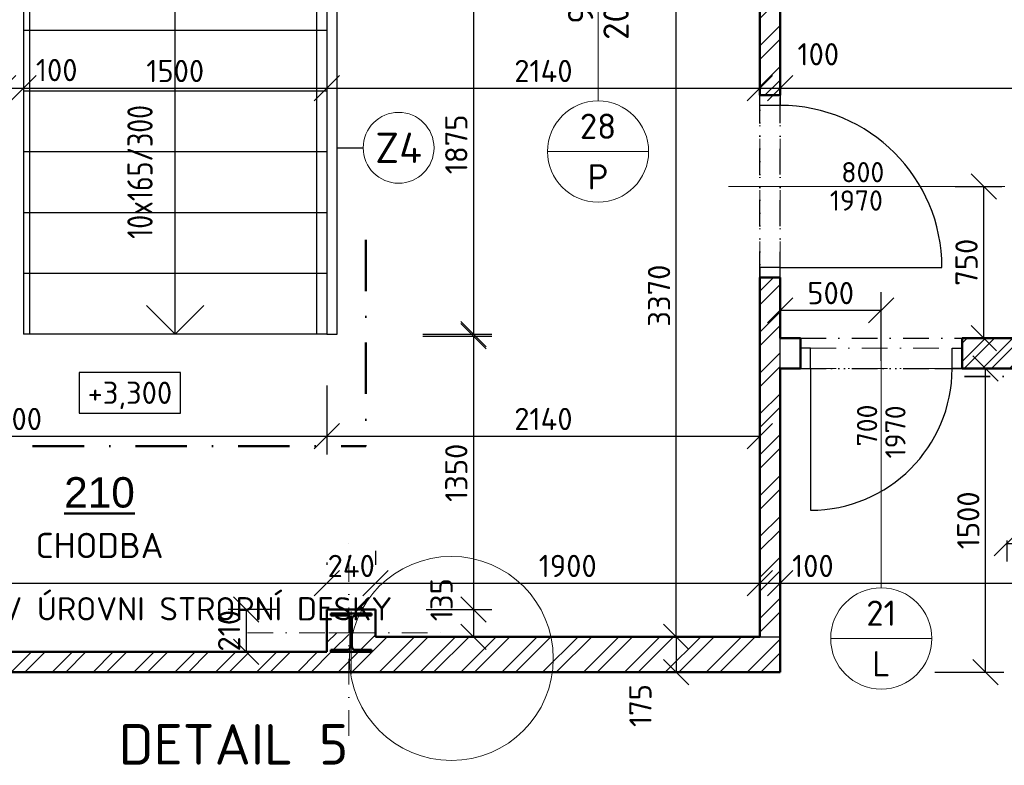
# Model space of a CAD drawing. Header units: millimetres. Extents: x -118752 to 407724, y -73278 to 155058.
# Tile 74 of 256: x 95806 to 100673, y 12663 to 16347. Entities that reach past the tile are written whole.
import ezdxf
from ezdxf.enums import TextEntityAlignment as Align

# ---------------------------------------------------------------- set-up
doc = ezdxf.new("R2010")
doc.units = ezdxf.units.MM
doc.header["$LTSCALE"] = 10
doc.linetypes.add('DASHDOT', pattern=[25.4, 12.7, -6.35, 0, -6.35])
doc.linetypes.add('DOT', pattern=[6.35, 0, -6.35])
for name, color, linetype, lineweight in [('CKBUBLINY', 1, 'Continuous', 18), ('CKBUBLINY_POPIS', 3, 'Continuous', 25), ('CKDVERE_', 7, 'Continuous', 25), ('CKDVERE_NADROVINOU', 1, 'DASHDOT', 18), ('CKDVERE_OSY', 1, 'Continuous', 18), ('CKDVERE_POPIS', 3, 'Continuous', 25), ('CKDVERE_ZARUBNE_RAM', 5, 'Continuous', 25), ('CKKOTY', 3, 'Continuous', 25), ('CKKOTY_VYS', 3, 'Continuous', 25), ('CKPOPISM', 6, 'Continuous', 50), ('CKPOPISM_POPIS', 3, 'Continuous', 25), ('CKRASTR', 7, 'DASHDOT', 15), ('CKREZY_OZNACENI', 4, 'DASHDOT', 50), ('CKSCHODY_PODROVINOU', 7, 'Continuous', 25), ('CKSCHODY_POPIS', 3, 'Continuous', 25), ('CKSCHODY_VYSTUP', 7, 'Continuous', 25), ('CKSTENY_NADROVINOU', 7, 'DASHDOT', 25), ('CKSTENY_PODROVINOU', 7, 'Continuous', 25), ('CKSTENY_REZ', 6, 'Continuous', 50), ('CKTEXTY_MALE', 3, 'Continuous', 18), ('CKTEXTY_STREDNI', 6, 'Continuous', 25), ('CSPROFILY_OSY', 1, 'DASHDOT', 18), ('CSPROFILY_REZY', 4, 'Continuous', 50), ('obklady', 4, 'DASHDOT', 35), ('srafy', 7, 'Continuous', 18)]:
    doc.layers.add(name, color=color, linetype=linetype, lineweight=lineweight)
doc.layers.add('CKDVERE_DORAZ', color=7, linetype='DOT', lineweight=25, plot=False)
doc.styles.add('Arial', font='arial.ttf', dxfattribs={"width": 0.8})
doc.styles.get("Standard").update_dxf_attribs({"font": 'isocpeur.ttf'})
doc.dimstyles.new('CADKON', dxfattribs={"dimscale": 50, "dimtxt": 2.2, "dimasz": 2.5, "dimexe": 1.8, "dimexo": 5, "dimgap": 0.6, "dimtad": 1, "dimrnd": 1, "dimtxsty": 'Standard', "dimblk1": 'OBLIQUE', "dimblk2": 'OBLIQUE', "dimsah": 1, "dimcen": 2.5, "dimadec": 1, "dimazin": 2, "dimtfac": 1, "dimtdec": 4, "dimtix": 1, "dimtmove": 2, "dimatfit": 3, "dimldrblk": 'OPEN30', "dimfxl": 5, "dimfxlon": 1, "dimtolj": 1, "dimarcsym": 0})

# ---------------------------------------------------------------- blocks, each defined once
blk = doc.blocks.new('_OBLIQUE')
at = {"color": 0, "linetype": 'ByBlock'}
blk.add_line((-0.5, -0.5), (0.5, 0.5), dxfattribs=at)
blk = doc.blocks.new('*D7975')
at = {"layer": 'CKKOTY', "color": 0, "lineweight": -2}
for p, q in [((97324.4, 16193.2), (97324.4, 16098.1)), ((99464.4, 16023.2), (99464.4, 16098.1)), ((97324.4, 16008.1), (99464.4, 16008.1))]:
    blk.add_line(p, q, dxfattribs=at)
at = {"layer": 'Defpoints', "color": 0}
for p in [(99464.4, 16008.1), (97324.4, 15693.2), (99464.4, 15523.2)]:
    blk.add_point(p, dxfattribs=at)
at = {"layer": 'CKKOTY', "color": 0, "lineweight": -2, "xscale": 125, "yscale": 125, "zscale": 125, "rotation": 180}
blk.add_blockref('_OBLIQUE', (97324.4, 16008.1), dxfattribs=at)
at = {"layer": 'CKKOTY', "color": 0, "lineweight": -2, "xscale": 125, "yscale": 125, "zscale": 125}
blk.add_blockref('_OBLIQUE', (99464.4, 16008.1), dxfattribs=at)
at = {"layer": 'CKKOTY', "color": 0, "insert": (98394.4, 16093.1), "char_height": 110, "attachment_point": 5}
blk.add_mtext('\\A1;2140', dxfattribs=at)
blk = doc.blocks.new('_Open30')
at = {"color": 0, "lineweight": -2}
for p, q in [((-1, 0.268), (0, 0)), ((0, 0), (-1, -0.268)), ((0, 0), (-1, 0))]:
    blk.add_line(p, q, dxfattribs=at)
blk = doc.blocks.new('*D7976')
at = {"layer": 'CKKOTY', "color": 0, "lineweight": -2}
for p, q in [((99464.4, 16023.2), (99464.4, 16098.1)), ((99564.4, 16023.2), (99564.4, 16098.1)), ((99464.4, 16008.1), (99564.4, 16008.1))]:
    blk.add_line(p, q, dxfattribs=at)
at = {"layer": 'Defpoints', "color": 0}
for p in [(99564.4, 16008.1), (99464.4, 15523.2), (99564.4, 15523.2)]:
    blk.add_point(p, dxfattribs=at)
at = {"layer": 'CKKOTY', "color": 0, "lineweight": -2, "xscale": 125, "yscale": 125, "zscale": 125, "rotation": 180}
blk.add_blockref('_OBLIQUE', (99464.4, 16008.1), dxfattribs=at)
at = {"layer": 'CKKOTY', "color": 0, "lineweight": -2, "xscale": 125, "yscale": 125, "zscale": 125}
blk.add_blockref('_OBLIQUE', (99564.4, 16008.1), dxfattribs=at)
at = {"layer": 'CKKOTY', "color": 0, "insert": (99753.1, 16175.9), "char_height": 110, "attachment_point": 5}
blk.add_mtext('\\A1;100', dxfattribs=at)
blk = doc.blocks.new('*D7977')
at = {"layer": 'CKKOTY', "color": 0, "lineweight": -2}
for p, q in [((99564.4, 16023.2), (99564.4, 16098.1)), ((103334.4, 15758.1), (103334.4, 16098.1)), ((99564.4, 16008.1), (103334.4, 16008.1))]:
    blk.add_line(p, q, dxfattribs=at)
at = {"layer": 'Defpoints', "color": 0}
for p in [(103334.4, 16008.1), (99564.4, 15523.2), (103334.4, 14818.2)]:
    blk.add_point(p, dxfattribs=at)
at = {"layer": 'CKKOTY', "color": 0, "lineweight": -2, "xscale": 125, "yscale": 125, "zscale": 125, "rotation": 180}
blk.add_blockref('_OBLIQUE', (99564.4, 16008.1), dxfattribs=at)
at = {"layer": 'CKKOTY', "color": 0, "lineweight": -2, "xscale": 125, "yscale": 125, "zscale": 125}
blk.add_blockref('_OBLIQUE', (103334.4, 16008.1), dxfattribs=at)
at = {"layer": 'CKKOTY', "color": 0, "insert": (101449.4, 16093.1), "char_height": 110, "attachment_point": 5}
blk.add_mtext('\\A1;3770', dxfattribs=at)
blk = doc.blocks.new('*D8319')
at = {"layer": 'CKKOTY', "color": 0, "lineweight": -2}
for p, q in [((98964.4, 16668.2), (98961, 16668.2)), ((99051, 13298.2), (99051, 16668.2)), ((98964.4, 13298.2), (98961, 13298.2))]:
    blk.add_line(p, q, dxfattribs=at)
at = {"layer": 'Defpoints', "color": 0}
for p in [(99051, 16668.2), (99464.4, 16668.2), (99464.4, 13298.2)]:
    blk.add_point(p, dxfattribs=at)
at = {"layer": 'CKKOTY', "color": 0, "lineweight": -2, "xscale": 125, "yscale": 125, "zscale": 125}
for p, rotation in [((99051, 16668.2), 90), ((99051, 13298.2), 270)]:
    blk.add_blockref('_OBLIQUE', p, dxfattribs=dict(at, rotation=rotation))
at = {"layer": 'CKKOTY', "color": 0, "insert": (98966, 14983.2), "char_height": 110, "attachment_point": 5, "rotation": 90}
blk.add_mtext('\\A1;3370', dxfattribs=at)
blk = doc.blocks.new('_Open90')
at = {"color": 0, "lineweight": -2}
for p, q in [((-0.5, 0.5), (0, 0)), ((0, 0), (-1, 0)), ((0, 0), (-0.5, -0.5))]:
    blk.add_line(p, q, dxfattribs=at)
blk = doc.blocks.new('*D8320')
at = {"layer": 'CKKOTY', "color": 0, "lineweight": -2}
for p, q in [((99464.4, 13798.2), (99464.4, 13653)), ((99564.4, 13623.2), (99564.4, 13653)), ((99464.4, 13563), (99564.4, 13563))]:
    blk.add_line(p, q, dxfattribs=at)
at = {"layer": 'Defpoints', "color": 0}
for p in [(99564.4, 13563), (99464.4, 13298.2), (99564.4, 13123.2)]:
    blk.add_point(p, dxfattribs=at)
at = {"layer": 'CKKOTY', "color": 0, "lineweight": -2, "xscale": 125, "yscale": 125, "zscale": 125, "rotation": 180}
blk.add_blockref('_OBLIQUE', (99464.4, 13563), dxfattribs=at)
at = {"layer": 'CKKOTY', "color": 0, "lineweight": -2, "xscale": 125, "yscale": 125, "zscale": 125}
blk.add_blockref('_OBLIQUE', (99564.4, 13563), dxfattribs=at)
at = {"layer": 'CKKOTY', "color": 0, "insert": (99726.3, 13648), "char_height": 110, "attachment_point": 5}
blk.add_mtext('\\A1;100', dxfattribs=at)
blk = doc.blocks.new('*D8321')
at = {"layer": 'CKKOTY', "color": 0, "lineweight": -2}
for p, q in [((98964.4, 13298.2), (98961, 13298.2)), ((99051, 13298.2), (99051, 13123.2)), ((99064.4, 13123.2), (98961, 13123.2))]:
    blk.add_line(p, q, dxfattribs=at)
at = {"layer": 'Defpoints', "color": 0}
for p in [(99464.4, 13298.2), (99051, 13123.2), (99564.4, 13123.2)]:
    blk.add_point(p, dxfattribs=at)
at = {"layer": 'CKKOTY', "color": 0, "lineweight": -2, "xscale": 125, "yscale": 125, "zscale": 125}
for p, rotation in [((99051, 13298.2), 90), ((99051, 13123.2), 270)]:
    blk.add_blockref('_OBLIQUE', p, dxfattribs=dict(at, rotation=rotation))
at = {"layer": 'CKKOTY', "color": 0, "insert": (98873.8, 12958.3), "char_height": 110, "attachment_point": 5, "rotation": 90}
blk.add_mtext('\\A1;175', dxfattribs=at)
blk = doc.blocks.new('*D8771')
at = {"layer": 'CKKOTY', "color": 0, "lineweight": -2}
for p, q in [((91564.4, 13683.2), (91564.4, 13653)), ((97324.4, 13665.7), (97324.4, 13653)), ((91564.4, 13563), (97324.4, 13563))]:
    blk.add_line(p, q, dxfattribs=at)
at = {"layer": 'Defpoints', "color": 0}
for p in [(97324.4, 13563), (91564.4, 13433.2), (97324.4, 13415.7)]:
    blk.add_point(p, dxfattribs=at)
at = {"layer": 'CKKOTY', "color": 0, "lineweight": -2, "xscale": 125, "yscale": 125, "zscale": 125, "rotation": 180}
blk.add_blockref('_OBLIQUE', (91564.4, 13563), dxfattribs=at)
at = {"layer": 'CKKOTY', "color": 0, "lineweight": -2, "xscale": 125, "yscale": 125, "zscale": 125}
blk.add_blockref('_OBLIQUE', (97324.4, 13563), dxfattribs=at)
at = {"layer": 'CKKOTY', "color": 0, "insert": (94444.4, 13648), "char_height": 110, "attachment_point": 5}
blk.add_mtext('\\A1;5760', dxfattribs=at)
blk = doc.blocks.new('*D8772')
at = {"layer": 'CKKOTY', "color": 0, "lineweight": -2}
for p, q in [((97564.4, 13723.1), (97564.4, 13653)), ((97324.4, 13665.7), (97324.4, 13653)), ((97324.4, 13563), (97564.4, 13563))]:
    blk.add_line(p, q, dxfattribs=at)
at = {"layer": 'Defpoints', "color": 0}
for p in [(97564.4, 13563), (97564.4, 13473.1), (97324.4, 13415.7)]:
    blk.add_point(p, dxfattribs=at)
at = {"layer": 'CKKOTY', "color": 0, "lineweight": -2, "xscale": 125, "yscale": 125, "zscale": 125}
blk.add_blockref('_OBLIQUE', (97324.4, 13563), dxfattribs=at)
at = {"layer": 'CKKOTY', "color": 0, "lineweight": -2, "xscale": 125, "yscale": 125, "zscale": 125, "rotation": 180}
blk.add_blockref('_OBLIQUE', (97564.4, 13563), dxfattribs=at)
at = {"layer": 'CKKOTY', "color": 0, "insert": (97444.4, 13648), "char_height": 110, "attachment_point": 5}
blk.add_mtext('\\A1;240', dxfattribs=at)
blk = doc.blocks.new('*D8773')
at = {"layer": 'CKKOTY', "color": 0, "lineweight": -2}
for p, q in [((97564.4, 13723.1), (97564.4, 13653)), ((99464.4, 13548.2), (99464.4, 13653)), ((97564.4, 13563), (99464.4, 13563))]:
    blk.add_line(p, q, dxfattribs=at)
at = {"layer": 'Defpoints', "color": 0}
for p in [(99464.4, 13563), (97564.4, 13473.1), (99464.4, 13298.2)]:
    blk.add_point(p, dxfattribs=at)
at = {"layer": 'CKKOTY', "color": 0, "lineweight": -2, "xscale": 125, "yscale": 125, "zscale": 125, "rotation": 180}
blk.add_blockref('_OBLIQUE', (97564.4, 13563), dxfattribs=at)
at = {"layer": 'CKKOTY', "color": 0, "lineweight": -2, "xscale": 125, "yscale": 125, "zscale": 125}
blk.add_blockref('_OBLIQUE', (99464.4, 13563), dxfattribs=at)
at = {"layer": 'CKKOTY', "color": 0, "insert": (98514.4, 13648), "char_height": 110, "attachment_point": 5}
blk.add_mtext('\\A1;1900', dxfattribs=at)
blk = doc.blocks.new('*D8776')
at = {"layer": 'CKKOTY', "color": 0, "lineweight": -2}
for p, q in [((94224.4, 14539), (94224.4, 14199)), ((97324.4, 14539), (97324.4, 14199)), ((94224.4, 14289), (97324.4, 14289))]:
    blk.add_line(p, q, dxfattribs=at)
at = {"layer": 'Defpoints', "color": 0}
for p in [(94224.4, 14793.2), (97324.4, 14793.2), (97324.4, 14289)]:
    blk.add_point(p, dxfattribs=at)
at = {"layer": 'CKKOTY', "color": 0, "lineweight": -2, "xscale": 125, "yscale": 125, "zscale": 125, "rotation": 180}
blk.add_blockref('_OBLIQUE', (94224.4, 14289), dxfattribs=at)
at = {"layer": 'CKKOTY', "color": 0, "lineweight": -2, "xscale": 125, "yscale": 125, "zscale": 125}
blk.add_blockref('_OBLIQUE', (97324.4, 14289), dxfattribs=at)
at = {"layer": 'CKKOTY', "color": 0, "insert": (95774.4, 14374), "char_height": 110, "attachment_point": 5}
blk.add_mtext('\\A1;3100', dxfattribs=at)
blk = doc.blocks.new('*D8777')
at = {"layer": 'CKKOTY', "color": 0, "lineweight": -2}
for p, q in [((97324.4, 14539), (97324.4, 14199)), ((99464.4, 14539), (99464.4, 14199)), ((97324.4, 14289), (99464.4, 14289))]:
    blk.add_line(p, q, dxfattribs=at)
at = {"layer": 'Defpoints', "color": 0}
for p in [(99464.4, 15073.2), (97324.4, 14793.2), (99464.4, 14289)]:
    blk.add_point(p, dxfattribs=at)
at = {"layer": 'CKKOTY', "color": 0, "lineweight": -2, "xscale": 125, "yscale": 125, "zscale": 125, "rotation": 180}
blk.add_blockref('_OBLIQUE', (97324.4, 14289), dxfattribs=at)
at = {"layer": 'CKKOTY', "color": 0, "lineweight": -2, "xscale": 125, "yscale": 125, "zscale": 125}
blk.add_blockref('_OBLIQUE', (99464.4, 14289), dxfattribs=at)
at = {"layer": 'CKKOTY', "color": 0, "insert": (98394.4, 14374), "char_height": 110, "attachment_point": 5}
blk.add_mtext('\\A1;2140', dxfattribs=at)
blk = doc.blocks.new('*D8779')
at = {"layer": 'CKKOTY', "color": 0, "lineweight": -2}
for p, q in [((95724.4, 16043.2), (95724.4, 15918.1)), ((95824.4, 16043.2), (95824.4, 15918.1)), ((95724.4, 16008.1), (95824.4, 16008.1))]:
    blk.add_line(p, q, dxfattribs=at)
at = {"layer": 'Defpoints', "color": 0}
for p in [(95724.4, 16293.2), (95824.4, 16293.2), (95824.4, 16008.1)]:
    blk.add_point(p, dxfattribs=at)
at = {"layer": 'CKKOTY', "color": 0, "lineweight": -2, "xscale": 125, "yscale": 125, "zscale": 125, "rotation": 180}
blk.add_blockref('_OBLIQUE', (95724.4, 16008.1), dxfattribs=at)
at = {"layer": 'CKKOTY', "color": 0, "lineweight": -2, "xscale": 125, "yscale": 125, "zscale": 125}
blk.add_blockref('_OBLIQUE', (95824.4, 16008.1), dxfattribs=at)
at = {"layer": 'CKKOTY', "color": 0, "insert": (95988.5, 16097.6), "char_height": 110, "attachment_point": 5}
blk.add_mtext('\\A1;100', dxfattribs=at)
blk = doc.blocks.new('*D8780')
at = {"layer": 'CKKOTY', "color": 0, "lineweight": -2}
for p, q in [((95824.4, 16043.2), (95824.4, 15918.1)), ((97324.4, 16043.2), (97324.4, 15918.1)), ((95824.4, 16008.1), (97324.4, 16008.1))]:
    blk.add_line(p, q, dxfattribs=at)
at = {"layer": 'Defpoints', "color": 0}
for p in [(95824.4, 16293.2), (97324.4, 16293.2), (97324.4, 16008.1)]:
    blk.add_point(p, dxfattribs=at)
at = {"layer": 'CKKOTY', "color": 0, "lineweight": -2, "xscale": 125, "yscale": 125, "zscale": 125, "rotation": 180}
blk.add_blockref('_OBLIQUE', (95824.4, 16008.1), dxfattribs=at)
at = {"layer": 'CKKOTY', "color": 0, "lineweight": -2, "xscale": 125, "yscale": 125, "zscale": 125}
blk.add_blockref('_OBLIQUE', (97324.4, 16008.1), dxfattribs=at)
at = {"layer": 'CKKOTY', "color": 0, "insert": (96574.4, 16093.1), "char_height": 110, "attachment_point": 5}
blk.add_mtext('\\A1;1500', dxfattribs=at)
blk = doc.blocks.new('*D8782')
at = {"layer": 'CKKOTY', "color": 0, "lineweight": -2}
for p, q in [((97814.4, 16668.2), (98138.8, 16668.2)), ((98048.8, 16668.2), (98048.8, 14793.1)), ((97798.8, 14793.1), (98138.8, 14793.1))]:
    blk.add_line(p, q, dxfattribs=at)
at = {"layer": 'Defpoints', "color": 0}
for p in [(97564.4, 16668.2), (97374.4, 14793.1), (98048.8, 14793.1)]:
    blk.add_point(p, dxfattribs=at)
at = {"layer": 'CKKOTY', "color": 0, "lineweight": -2, "xscale": 125, "yscale": 125, "zscale": 125}
for p, rotation in [((98048.8, 16668.2), 90), ((98048.8, 14793.1), 270)]:
    blk.add_blockref('_OBLIQUE', p, dxfattribs=dict(at, rotation=rotation))
at = {"layer": 'CKKOTY', "color": 0, "insert": (97963.8, 15730.7), "char_height": 110, "attachment_point": 5, "rotation": 90}
blk.add_mtext('\\A1;1875', dxfattribs=at)
blk = doc.blocks.new('*D8783')
at = {"layer": 'CKKOTY', "color": 0, "lineweight": -2}
for p, q in [((97798.8, 14782.9), (98138.8, 14782.9)), ((98048.8, 14782.9), (98048.8, 13432.9)), ((97814.4, 13432.9), (98138.8, 13432.9))]:
    blk.add_line(p, q, dxfattribs=at)
at = {"layer": 'Defpoints', "color": 0}
for p in [(97374.4, 14782.9), (97564.4, 13432.9), (98048.8, 13432.9)]:
    blk.add_point(p, dxfattribs=at)
at = {"layer": 'CKKOTY', "color": 0, "lineweight": -2, "xscale": 125, "yscale": 125, "zscale": 125}
for p, rotation in [((98048.8, 14782.9), 90), ((98048.8, 13432.9), 270)]:
    blk.add_blockref('_OBLIQUE', p, dxfattribs=dict(at, rotation=rotation))
at = {"layer": 'CKKOTY', "color": 0, "insert": (97963.8, 14107.9), "char_height": 110, "attachment_point": 5, "rotation": 90}
blk.add_mtext('\\A1;1350', dxfattribs=at)
blk = doc.blocks.new('*D8784')
at = {"layer": 'CKKOTY', "color": 0, "lineweight": -2}
for p, q in [((97814.4, 13432.9), (98138.8, 13432.9)), ((98048.8, 13432.9), (98048.8, 13298.2)), ((97814.4, 13298.2), (98138.8, 13298.2))]:
    blk.add_line(p, q, dxfattribs=at)
at = {"layer": 'Defpoints', "color": 0}
for p in [(97564.4, 13432.9), (97564.4, 13298.2), (98048.8, 13298.2)]:
    blk.add_point(p, dxfattribs=at)
at = {"layer": 'CKKOTY', "color": 0, "lineweight": -2, "xscale": 125, "yscale": 125, "zscale": 125}
for p, rotation in [((98048.8, 13432.9), 90), ((98048.8, 13298.2), 270)]:
    blk.add_blockref('_OBLIQUE', p, dxfattribs=dict(at, rotation=rotation))
at = {"layer": 'CKKOTY', "color": 0, "insert": (97890.8, 13481.1), "char_height": 110, "attachment_point": 5, "rotation": 90}
blk.add_mtext('\\A1;135', dxfattribs=at)
blk = doc.blocks.new('*D8785')
at = {"layer": 'CKKOTY', "color": 0, "lineweight": -2}
for p, q in [((97074.4, 13432.9), (96835.7, 13432.9)), ((96925.7, 13432.9), (96925.7, 13223.2)), ((97074.4, 13223.2), (96835.7, 13223.2))]:
    blk.add_line(p, q, dxfattribs=at)
at = {"layer": 'Defpoints', "color": 0}
for p in [(97324.4, 13432.9), (96925.7, 13223.2), (97324.4, 13223.2)]:
    blk.add_point(p, dxfattribs=at)
at = {"layer": 'CKKOTY', "color": 0, "lineweight": -2, "xscale": 125, "yscale": 125, "zscale": 125}
for p, rotation in [((96925.7, 13432.9), 270), ((96925.7, 13223.2), 90)]:
    blk.add_blockref('_OBLIQUE', p, dxfattribs=dict(at, rotation=rotation))
at = {"layer": 'CKKOTY', "color": 0, "insert": (96840.7, 13328), "char_height": 110, "attachment_point": 5, "rotation": 90}
blk.add_mtext('\\A1;210', dxfattribs=at)
blk = doc.blocks.new('*D8795')
at = {"layer": 'CKKOTY', "color": 0, "lineweight": -2}
for p, q in [((99564.4, 14660.8), (99564.4, 15000.8)), ((100064.4, 14660.8), (100064.4, 15000.8)), ((99564.4, 14910.8), (100064.4, 14910.8))]:
    blk.add_line(p, q, dxfattribs=at)
at = {"layer": 'Defpoints', "color": 0}
for p in [(100064.4, 14910.8), (99564.4, 14048.7), (100064.4, 14048.7)]:
    blk.add_point(p, dxfattribs=at)
at = {"layer": 'CKKOTY', "color": 0, "lineweight": -2, "xscale": 125, "yscale": 125, "zscale": 125, "rotation": 180}
blk.add_blockref('_OBLIQUE', (99564.4, 14910.8), dxfattribs=at)
at = {"layer": 'CKKOTY', "color": 0, "lineweight": -2, "xscale": 125, "yscale": 125, "zscale": 125}
blk.add_blockref('_OBLIQUE', (100064.4, 14910.8), dxfattribs=at)
at = {"layer": 'CKKOTY', "color": 0, "insert": (99814.4, 14995.8), "char_height": 110, "attachment_point": 5}
blk.add_mtext('\\A1;500', dxfattribs=at)
blk = doc.blocks.new('*D8796')
at = {"layer": 'CKKOTY', "color": 0, "lineweight": -2}
for p, q in [((100429.8, 15523.2), (100660.8, 15523.2)), ((100570.8, 14773.2), (100570.8, 15523.2)), ((100429.8, 14773.2), (100660.8, 14773.2))]:
    blk.add_line(p, q, dxfattribs=at)
at = {"layer": 'Defpoints', "color": 0}
for p in [(100179.8, 15523.2), (100570.8, 15523.2), (100179.8, 14773.2)]:
    blk.add_point(p, dxfattribs=at)
at = {"layer": 'CKKOTY', "color": 0, "lineweight": -2, "xscale": 125, "yscale": 125, "zscale": 125}
for p, rotation in [((100570.8, 15523.2), 90), ((100570.8, 14773.2), 270)]:
    blk.add_blockref('_OBLIQUE', p, dxfattribs=dict(at, rotation=rotation))
at = {"layer": 'CKKOTY', "color": 0, "insert": (100485.8, 15148.2), "char_height": 110, "attachment_point": 5, "rotation": 90}
blk.add_mtext('\\A1;750', dxfattribs=at)
blk = doc.blocks.new('*D8799')
at = {"layer": 'CKKOTY', "color": 0, "lineweight": -2}
for p, q in [((103334.4, 13813), (103334.4, 13473)), ((99564.4, 13623.2), (99564.4, 13653)), ((99564.4, 13563), (103334.4, 13563))]:
    blk.add_line(p, q, dxfattribs=at)
at = {"layer": 'Defpoints', "color": 0}
for p in [(103334.4, 14623.2), (103334.4, 13563), (99564.4, 13123.2)]:
    blk.add_point(p, dxfattribs=at)
at = {"layer": 'CKKOTY', "color": 0, "lineweight": -2, "xscale": 125, "yscale": 125, "zscale": 125, "rotation": 180}
blk.add_blockref('_OBLIQUE', (99564.4, 13563), dxfattribs=at)
at = {"layer": 'CKKOTY', "color": 0, "lineweight": -2, "xscale": 125, "yscale": 125, "zscale": 125}
blk.add_blockref('_OBLIQUE', (103334.4, 13563), dxfattribs=at)
at = {"layer": 'CKKOTY', "color": 0, "insert": (101449.4, 13648), "char_height": 110, "attachment_point": 5}
blk.add_mtext('\\A1;3770', dxfattribs=at)
blk = doc.blocks.new('*D8800')
at = {"layer": 'CKKOTY', "color": 0, "lineweight": -2}
for p, q in [((100329.5, 14623.2), (100669.5, 14623.2)), ((100579.5, 13123.2), (100579.5, 14623.2)), ((100329.5, 13123.2), (100669.5, 13123.2))]:
    blk.add_line(p, q, dxfattribs=at)
at = {"layer": 'Defpoints', "color": 0}
for p in [(99564.4, 14623.2), (100579.5, 14623.2), (99564.4, 13123.2)]:
    blk.add_point(p, dxfattribs=at)
at = {"layer": 'CKKOTY', "color": 0, "lineweight": -2, "xscale": 125, "yscale": 125, "zscale": 125}
for p, rotation in [((100579.5, 14623.2), 90), ((100579.5, 13123.2), 270)]:
    blk.add_blockref('_OBLIQUE', p, dxfattribs=dict(at, rotation=rotation))
at = {"layer": 'CKKOTY', "color": 0, "insert": (100494.5, 13873.2), "char_height": 110, "attachment_point": 5, "rotation": 90}
blk.add_mtext('\\A1;1500', dxfattribs=at)
blk = doc.blocks.new('*D8989')
at = {"layer": 'CKKOTY', "color": 0, "lineweight": -2}
for p, q in [((100684.4, 13773.2), (100684.4, 13669.6)), ((100684.4, 13759.6), (103334.4, 13759.6)), ((103334.4, 13773.2), (103334.4, 13669.6))]:
    blk.add_line(p, q, dxfattribs=at)
at = {"layer": 'Defpoints', "color": 0}
for p in [(100684.4, 14023.2), (103334.4, 14023.2), (103334.4, 13759.6)]:
    blk.add_point(p, dxfattribs=at)
at = {"layer": 'CKKOTY', "color": 0, "lineweight": -2, "xscale": 125, "yscale": 125, "zscale": 125, "rotation": 180}
blk.add_blockref('_OBLIQUE', (100684.4, 13759.6), dxfattribs=at)
at = {"layer": 'CKKOTY', "color": 0, "lineweight": -2, "xscale": 125, "yscale": 125, "zscale": 125}
blk.add_blockref('_OBLIQUE', (103334.4, 13759.6), dxfattribs=at)
at = {"layer": 'CKKOTY', "color": 0, "insert": (102009.4, 13844.6), "char_height": 110, "attachment_point": 5}
blk.add_mtext('\\A1;2650', dxfattribs=at)
blk = doc.blocks.new('CK_S_EXT_HEAHEA200')
for p, q in [((-100, 95), (100, 95)), ((-100, 95), (-100, 85)), ((-100, 85), (-21.25, 85)), ((-3.25, -67), (-3.25, 67)), ((3.25, -67), (3.25, 67)), ((100, 85), (21.25, 85)), ((100, 95), (100, 85)), ((-100, -95), (-100, -85)), ((-100, -85), (-21.25, -85)), ((-100, -95), (100, -95)), ((100, -85), (21.25, -85)), ((100, -95), (100, -85))]:
    blk.add_line(p, q)
for centre, start, end in [((-21.25, 67), 0, 90), ((21.25, 67), 90, 180), ((-21.25, -67), 270, 0), ((21.25, -67), 180, 270)]:
    blk.add_arc(centre, 18, start, end)
blk = doc.blocks.new('CK_BUBBLE_2_0_0')
at = {"color": 0, "linetype": 'ByBlock', "lineweight": -2}
blk.add_line((1, 0), (-1, 0), dxfattribs=at)
blk.add_circle((0, 0), 1, dxfattribs=at)
blk = doc.blocks.new('CK_BUBBLE_1_0_0')
at = {"color": 0, "linetype": 'ByBlock', "lineweight": -2}
blk.add_circle((0, 0), 1, dxfattribs=at)
blk = doc.blocks.new('*U5054')
at = {"color": 0, "linetype": 'ByBlock', "lineweight": -2}
blk.add_lwpolyline([(-5, -2), (5, -2), (5, 2), (-5, 2), (-5, -2)], dxfattribs=at)
blk = doc.blocks.new('CKBL2010716103008', base_point=(98043.2, 13173.4))

msp = doc.modelspace()

# ---------------------------------------------------------------- hatches: boundary and pattern name
at = {"layer": 'srafy', "transparency": 33554661}
h = msp.add_hatch(dxfattribs=at)
h.set_pattern_fill('ANSI32', color=256, scale=15, style=0)
h.paths.add_polyline_path([(99564.387, 14623.166), (99564.387, 14773.166), (99564.387, 15073.166), (99464.387, 15073.166), (99464.387, 13298.166), (99564.387, 13298.166)])
h.paths.add_polyline_path([(99564.387, 16668.166), (99464.387, 16668.166), (99464.387, 15973.166), (99564.387, 15973.166)])
at = {"layer": 'srafy'}
h = msp.add_hatch(dxfattribs=at)
h.set_pattern_fill('ANSI32', color=256, scale=10, style=0)
h.paths.add_polyline_path([(101409.387, 14623.166), (102159.387, 14623.166), (101684.387, 14623.166)], flags=16)
h.paths.add_polyline_path([(99172.387, 13898.012), (99656.387, 13898.012), (99656.387, 13568.012), (99172.387, 13568.012)], flags=24)
h.paths.add_polyline_path([(99632.147, 16258.408), (99874.147, 16258.408), (99874.147, 16093.408), (99632.147, 16093.408)], flags=24)
h.paths.add_polyline_path([(101409.387, 14623.166), (102159.387, 14623.166), (101684.387, 14623.166)], flags=16)
h.paths.add_polyline_path([(101409.387, 14623.166), (101684.387, 14623.166), (102159.387, 14623.166), (103334.387, 14623.166), (103334.387, 14773.166), (100464.387, 14773.166), (100464.387, 14623.166)])
h.paths.add_polyline_path([(101409.387, 14623.166), (101684.387, 14623.166), (102159.387, 14623.166), (103334.387, 14623.166), (103334.387, 14773.166), (100464.387, 14773.166), (100464.387, 14623.166)])
h.paths.add_polyline_path([(101409.387, 14623.166), (101684.387, 14623.166), (102159.387, 14623.166), (103334.387, 14623.166), (103334.387, 14773.166), (100464.387, 14773.166), (100464.387, 14623.166)])
at = {"layer": 'srafy', "transparency": 33554661}
h = msp.add_hatch(dxfattribs=at)
h.set_pattern_fill('ANSI32', color=256, scale=15, style=0)
h.paths.add_polyline_path([(90054.387, 13223.166), (87054.387, 13223.166), (87054.387, 13123.166), (90294.387, 13123.166), (90294.387, 13223.166), (90154.387, 13223.166)])
h.paths.add_polyline_path([(90054.387, 13223.166), (90154.387, 13223.166), (90154.387, 13623.168), (90054.387, 13623.168)])
edge = h.paths.add_edge_path()
edge.add_line((91564.387, 13223.166), (91564.387, 13318.166))
edge.add_line((91564.387, 13318.166), (91447.637, 13318.166))
edge.add_line((91447.637, 13318.166), (91447.637, 13251.166))
edge.add_arc((91465.637, 13251.166), 18, 180, 270)
edge.add_line((91465.637, 13233.166), (91544.387, 13233.166))
edge.add_line((91544.387, 13233.166), (91544.387, 13223.166))
edge.add_line((91544.387, 13223.166), (91444.387, 13223.166))
edge.add_line((91444.387, 13223.166), (91432.373, 13223.166))
edge.add_line((91432.373, 13223.166), (91432.373, 13123.166))
edge.add_line((91432.373, 13123.166), (91494.387, 13123.166))
edge.add_line((91494.387, 13123.166), (92294.387, 13123.166))
edge.add_line((92294.387, 13123.166), (92294.387, 13223.166))
edge.add_line((92294.387, 13223.166), (91564.387, 13223.166))
edge = h.paths.add_edge_path()
edge.add_line((91324.387, 13223.166), (91194.387, 13223.166))
edge.add_line((91194.387, 13223.166), (91194.387, 13123.166))
edge.add_line((91194.387, 13123.166), (91394.387, 13123.166))
edge.add_line((91394.387, 13123.166), (91432.373, 13123.166))
edge.add_line((91432.373, 13123.166), (91432.373, 13223.166))
edge.add_line((91432.373, 13223.166), (91344.387, 13223.166))
edge.add_line((91344.387, 13223.166), (91344.387, 13233.166))
edge.add_line((91344.387, 13233.166), (91423.137, 13233.166))
edge.add_arc((91423.137, 13251.166), 18, 270, 300.87006)
edge.add_line((91432.373, 13235.716), (91432.373, 13318.166))
edge.add_line((91432.373, 13318.166), (91324.387, 13318.166))
edge.add_line((91324.387, 13318.166), (91324.387, 13223.166))
edge = h.paths.add_edge_path()
edge.add_line((94224.387, 13223.166), (93194.387, 13223.166))
edge.add_line((93194.387, 13223.166), (93194.387, 13123.166))
edge.add_line((93194.387, 13123.166), (97444.387, 13123.166))
edge.add_line((97444.387, 13123.166), (97444.387, 13222.898))
edge.add_line((97444.387, 13222.898), (97432.373, 13222.898))
edge.add_line((97432.373, 13222.898), (97344.387, 13222.898))
edge.add_line((97344.387, 13222.898), (97344.387, 13232.898))
edge.add_line((97344.387, 13232.898), (97423.137, 13232.898))
edge.add_arc((97423.137, 13250.898), 18, 270, 300.87006)
edge.add_line((97432.373, 13235.448), (97432.373, 13318.166))
edge.add_line((97432.373, 13318.166), (97324.387, 13318.166))
edge.add_line((97324.387, 13318.166), (97324.387, 13223.166))
edge.add_line((97324.387, 13223.166), (94224.387, 13223.166))
edge = h.paths.add_edge_path()
edge.add_line((97564.387, 13298.166), (97564.387, 13318.166))
edge.add_line((97564.387, 13318.166), (97447.637, 13318.166))
edge.add_line((97447.637, 13318.166), (97447.637, 13250.898))
edge.add_arc((97465.637, 13250.898), 18, 180, 270)
edge.add_line((97465.637, 13232.898), (97544.387, 13232.898))
edge.add_line((97544.387, 13232.898), (97544.387, 13222.898))
edge.add_line((97544.387, 13222.898), (97444.387, 13222.898))
edge.add_line((97444.387, 13222.898), (97444.387, 13123.166))
edge.add_line((97444.387, 13123.166), (99564.387, 13123.166))
edge.add_line((99564.387, 13123.166), (99564.387, 13298.166))
edge.add_line((99564.387, 13298.166), (99464.387, 13298.166))
edge.add_line((99464.387, 13298.166), (97564.387, 13298.166))
h.paths.add_polyline_path([(93303.124, 12967.403), (93303.124, 13209.403), (93468.124, 13209.403), (93468.124, 12967.403)], flags=24)
h.paths.add_polyline_path([(95301.001, 12959.974), (95301.001, 13201.974), (95466.001, 13201.974), (95466.001, 12959.974)], flags=24)

# ---------------------------------------------------------------- linework, layer by layer
at = {"layer": 'CKBUBLINY'}
for p, q in [((98664.387, 15650.166), (98664.387, 15650.166)), ((100509.387, 15523.166), (100509.387, 15523.166)), ((100064.387, 13678.166), (100064.387, 13678.166))]:
    msp.add_line(p, q, dxfattribs=at)
at = {"layer": 'CKDVERE_'}
for p, q in [((99564.387, 15123.166), (100364.387, 15123.166)), ((99714.387, 14623.166), (99714.387, 13923.166))]:
    msp.add_line(p, q, dxfattribs=at)
for centre, radius, start, end in [((99564.387, 15123.166), 800, 0, 90), ((99714.387, 14623.166), 700, 270, 0)]:
    msp.add_arc(centre, radius, start, end, dxfattribs=at)
at = {"layer": 'CKDVERE_DORAZ'}
for p, q in [((99464.387, 15073.166), (99464.387, 15973.166)), ((99564.387, 14623.166), (100364.387, 14623.166))]:
    msp.add_line(p, q, dxfattribs=at)
at = {"layer": 'CKDVERE_NADROVINOU'}
for p, q in [((99464.387, 15123.166), (99464.387, 15923.166)), ((99564.387, 15123.166), (99564.387, 15923.166)), ((99714.387, 14723.166), (100414.387, 14723.166)), ((99714.387, 14623.166), (100414.387, 14623.166))]:
    msp.add_line(p, q, dxfattribs=at)
at = {"layer": 'CKDVERE_OSY'}
for p, q in [((98664.387, 17027.655), (98664.387, 15945.296)), ((99309.387, 15523.166), (100675.698, 15523.166)), ((100064.387, 14878.166), (100064.387, 13539.723))]:
    msp.add_line(p, q, dxfattribs=at)
at = {"layer": 'CKDVERE_ZARUBNE_RAM'}
for p, q in [((99464.387, 15923.166), (99464.387, 15973.166)), ((99464.387, 15973.166), (99564.387, 15973.166)), ((99564.387, 15973.166), (99564.387, 15923.166)), ((99564.387, 15923.166), (99464.387, 15923.166)), ((99564.387, 15123.166), (99464.387, 15123.166)), ((99464.387, 15123.166), (99464.387, 15073.166)), ((99564.387, 15073.166), (99564.387, 15123.166)), ((99464.387, 15073.166), (99564.387, 15073.166)), ((99714.387, 14723.166), (99664.387, 14723.166)), ((99664.387, 14723.166), (99664.387, 14623.166)), ((99714.387, 14623.166), (99714.387, 14723.166)), ((100414.387, 14623.166), (100414.387, 14723.166)), ((100414.387, 14723.166), (100464.387, 14723.166)), ((100464.387, 14723.166), (100464.387, 14623.166)), ((99664.387, 14623.166), (99714.387, 14623.166)), ((100464.387, 14623.166), (100414.387, 14623.166))]:
    msp.add_line(p, q, dxfattribs=at)
at = {"layer": 'CKRASTR'}
for p, q in [((97432.373, 12807.898), (97432.373, 13807.898)), ((96932.373, 13318.166), (97932.373, 13318.166))]:
    msp.add_line(p, q, dxfattribs=at)
at = {"layer": 'CKREZY_OZNACENI', "ltscale": 2}
for p in [(97516.196, 15259.508), (95869.764, 14240.321)]:
    msp.add_line(p, (97516.196, 14240.321), dxfattribs=at)
at = {"layer": 'CKSCHODY_PODROVINOU'}
for p, q in [((97274.387, 14793.141), (97274.387, 18993.199)), ((97374.387, 14793.141), (97374.387, 16968.166)), ((97324.387, 16293.166), (95824.387, 16293.166)), ((97324.387, 15993.166), (95824.387, 15993.166)), ((97324.387, 15693.166), (95824.387, 15693.166)), ((97324.387, 15393.166), (95824.387, 15393.166)), ((97324.387, 15093.166), (95824.387, 15093.166)), ((97324.387, 14793.166), (95824.387, 14793.166)), ((97324.387, 14793.141), (97374.387, 14793.141))]:
    msp.add_line(p, q, dxfattribs=at)
for points in [[(97324.387, 18993.199), (97324.387, 14793.166), (97324.387, 14793.141)], [(95694.387, 16259.292), (95694.387, 17523.166), (95724.387, 17523.166), (95854.387, 17523.166), (95854.387, 14793.141)], [(95724.387, 16241.971), (95724.387, 17493.166), (95824.387, 17493.166), (95824.387, 14793.166), (95824.387, 14793.141)]]:
    msp.add_lwpolyline(points, dxfattribs=at)
at = {"layer": 'CKSCHODY_VYSTUP'}
for q in [(96574.387, 17393.266), (96433.107, 14934.446), (96715.667, 14934.446)]:
    msp.add_line((96574.387, 14793.166), q, dxfattribs=at)
at = {"layer": 'CKSTENY_NADROVINOU'}
for p, q in [((99464.387, 15073.166), (99464.387, 15973.166)), ((99564.387, 15073.166), (99564.387, 15973.166)), ((99664.387, 14773.166), (100464.387, 14773.166)), ((99664.387, 14623.166), (100464.387, 14623.166))]:
    msp.add_line(p, q, dxfattribs=at)
at = {"layer": 'CKSTENY_PODROVINOU', "color": 0, "linetype": 'Continuous'}
msp.add_line((99564.387, 14623.166), (99564.387, 14773.166), dxfattribs=at)
at = {"layer": 'CKSTENY_PODROVINOU'}
msp.add_line((99464.387, 13298.166), (99564.387, 13298.166), dxfattribs=at)
at = {"layer": 'CKSTENY_REZ'}
for p, q in [((99464.387, 15973.166), (99464.387, 16668.166)), ((99564.387, 15973.166), (99564.387, 16668.166)), ((99564.387, 15973.166), (99464.387, 15973.166)), ((99564.387, 15073.166), (99464.387, 15073.166)), ((99464.387, 13298.166), (99464.387, 15073.166)), ((99564.387, 14773.166), (99564.387, 15073.166)), ((99564.387, 14773.166), (99664.387, 14773.166)), ((99664.387, 14623.166), (99664.387, 14773.166)), ((100464.387, 14623.166), (100464.387, 14773.166)), ((100464.387, 14773.166), (103334.387, 14773.166)), ((99564.387, 14623.166), (99664.387, 14623.166)), ((99564.387, 13123.166), (99564.387, 14623.166)), ((100464.387, 14623.166), (103334.387, 14623.166)), ((97324.387, 13223.166), (97324.387, 13432.898)), ((97324.387, 13432.898), (97564.387, 13432.898)), ((97564.387, 13432.898), (97564.387, 13298.166)), ((97444.387, 13398.166), (97444.387, 13323.166)), ((97564.387, 13298.166), (99464.387, 13298.166)), ((94224.387, 13223.166), (97324.387, 13223.166)), ((93194.387, 13123.166), (99564.387, 13123.166))]:
    msp.add_line(p, q, dxfattribs=at)
at = {"layer": 'CKTEXTY_MALE'}
msp.add_circle((97939.456, 13191.018), 503.851, dxfattribs=at)
at = {"layer": 'CSPROFILY_OSY'}
for p, q in [((97444.387, 13113.166), (97444.387, 13423.166)), ((97334.387, 13318.166), (97554.387, 13318.166))]:
    msp.add_line(p, q, dxfattribs=at)
at = {"layer": 'obklady'}
msp.add_lwpolyline([(103294.387, 14023.166), (103294.387, 14433.166), (103294.387, 14583.166), (103144.387, 14583.166), (100464.387, 14583.166)], dxfattribs=at)

# ---------------------------------------------------------------- block references
at = {"layer": 'CKBUBLINY'}
ref = msp.add_blockref('CK_BUBBLE_2_0_0', (98664.387, 15695.296), dxfattribs=dict(at, xscale=250, yscale=250, zscale=250))
ref.add_attrib('NUM1', '28', dxfattribs={"layer": 'CKBUBLINY_POPIS', "height": 125}).set_placement((98664.387, 15757.796), align=Align.CENTER)
ref.add_attrib('NUM2', 'P', dxfattribs={"layer": 'CKBUBLINY_POPIS', "height": 125}).set_placement((98664.387, 15632.796), align=Align.TOP_CENTER)
ref = msp.add_blockref('CK_BUBBLE_1_0_0', (97678.608, 15713.662), dxfattribs=dict(at, xscale=175, yscale=175, zscale=175))
ref.add_attrib('NUM1', 'Z4', dxfattribs={"layer": 'CKBUBLINY_POPIS', "height": 150}).set_placement((97678.608, 15713.662), align=Align.MIDDLE_CENTER)
ref = msp.add_blockref('CK_BUBBLE_2_0_0', (100064.387, 13289.723), dxfattribs=dict(at, xscale=250, yscale=250, zscale=250))
ref.add_attrib('NUM1', '21', dxfattribs={"layer": 'CKBUBLINY_POPIS', "height": 125}).set_placement((100064.387, 13352.223), align=Align.CENTER)
ref.add_attrib('NUM2', 'L', dxfattribs={"layer": 'CKBUBLINY_POPIS', "height": 125}).set_placement((100064.387, 13227.223), align=Align.TOP_CENTER)
at = {"layer": 'CKKOTY_VYS'}
ref = msp.add_blockref('*U5054', (96350.326, 14503.461), dxfattribs=dict(at, xscale=50, yscale=50, zscale=50))
ref.add_attrib('Výška', '+3,300', dxfattribs={"layer": '0', "color": 0, "linetype": 'ByBlock', "lineweight": -2, "height": 110}).set_placement((96350.326, 14503.461), align=Align.MIDDLE_CENTER)
at = {"layer": 'CKPOPISM'}
ref = msp.add_blockref('CKBL2010716103008', (96200.15, 13686.513), dxfattribs=dict(at, xscale=0.5, yscale=0.5, zscale=0.5))
ref.add_attrib('JMENO', 'CHODBA', dxfattribs={"layer": 'CKPOPISM_POPIS', "height": 125}).set_placement((96200.15, 13686.513), align=Align.CENTER)
ref.add_attrib('CISLO', '%%U210', dxfattribs={"height": 150, "style": 'Arial'}).set_placement((96200.15, 13936.513), align=Align.CENTER)
at = {"layer": 'CSPROFILY_REZY'}
msp.add_blockref('CK_S_EXT_HEAHEA200', (97444.387, 13317.898), dxfattribs=at)

# ---------------------------------------------------------------- texts
at = {"layer": 'CKDVERE_POPIS'}
for s, height, p in [('  900', 125, (98640.765, 16378.174)), ('  700', 100, (100044.387, 14278.166))]:
    msp.add_text(s, height=height, rotation=90, dxfattribs=at).set_placement(p, align=Align.CENTER)
for s, height, p in [(' 2000', 125, (98690.765, 16378.174)), (' 1970', 100, (100084.387, 14278.166))]:
    msp.add_text(s, height=height, rotation=90, dxfattribs=at).set_placement(p, align=Align.TOP_CENTER)
msp.add_text('  800', height=100, dxfattribs=at).set_placement((99909.387, 15543.166), align=Align.CENTER)
msp.add_text(' 1970', height=100, dxfattribs=at).set_placement((99909.387, 15503.166), align=Align.TOP_CENTER)
at = {"layer": 'CKSCHODY_POPIS', "width": 0.8}
msp.add_text('10x165/300', height=125, rotation=90, dxfattribs=at).set_placement((96400.065, 15594.379), align=Align.MIDDLE)
at = {"layer": 'CKTEXTY_MALE'}
msp.add_text('SDK PŘÍČKY OBVODU CHODBY BUDOU ZAKONČENY V ÚROVNI STROPNÍ DESKY', height=115, dxfattribs=at).set_placement((91953.178, 13378.736))
at = {"layer": 'CKTEXTY_STREDNI', "insert": (96295.143, 12866.652), "char_height": 200, "width": 1505.11879, "attachment_point": 1}
msp.add_mtext('DETAIL 5', dxfattribs=at)

# ---------------------------------------------------------------- dimensions: what is measured, and where the dimension line sits
at = {"layer": 'CKKOTY'}
for base, p1, p2, picture, middle in [((98048.844451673, 14793.140928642), (97564.38729205, 16668.165928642), (97374.387292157, 14793.140928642), '*D8782', (97963.844451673, 15730.653428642)), ((100570.826, 15523.166), (100179.771, 14773.166), (100179.771, 15523.166), '*D8796', (100485.826, 15148.166)), ((100579.503, 14623.166), (99564.387, 13123.166), (99564.387, 14623.166), '*D8800', (100494.503, 13873.166)), ((96925.747, 13223.166), (97324.387, 13432.898), (97324.387, 13223.166), '*D8785', (96840.747, 13328.032))]:
    dim = msp.add_linear_dim(base=base, p1=p1, p2=p2, angle=90, dimstyle='CADKON', dxfattribs=at)
    dim.commit()
    dim.dimension.update_dxf_attribs({"geometry": picture, "text_midpoint": middle})
for base, p1, p2, override, picture, middle in [((99050.951, 16668.166), (99464.387, 13298.166), (99464.387, 16668.166), {"dimscale": 50, "dimexo": 10, "dimldrblk": 'Open90'}, '*D8319', (98965.951, 14983.166)), ((98048.844451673, 13432.897684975), (97374.387292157, 14782.872684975), (97564.387292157, 13432.897684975), {"dimtmove": 2}, '*D8783', (97963.844451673, 14107.885184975))]:
    dim = msp.add_linear_dim(base=base, p1=p1, p2=p2, angle=90, dimstyle='CADKON', override=override, dxfattribs=at)
    dim.commit()
    dim.dimension.update_dxf_attribs({"geometry": picture, "text_midpoint": middle})
for base, p1, p2, override, picture, middle in [((95824.387, 16008.062), (95724.387, 16293.166), (95824.387, 16293.166), {"dimtmove": 2}, '*D8779', (95988.458, 16097.569)), ((99564.387, 16008.062), (99464.387, 15523.166), (99564.387, 15523.166), {"dimscale": 50, "dimexo": 10, "dimtmove": 2}, '*D7976', (99753.147, 16175.908)), ((99564.387, 13563.012), (99464.387, 13298.166), (99564.387, 13123.166), {"dimscale": 50, "dimexo": 10, "dimtmove": 2}, '*D8320', (99726.322, 13648.012))]:
    dim = msp.add_linear_dim(base=base, p1=p1, p2=p2, dimstyle='CADKON', override=override, dxfattribs=at)
    dim.commit()
    dim.dimension.update_dxf_attribs({"geometry": picture, "text_midpoint": middle, "dimtype": 160})
for base, p1, p2, override, picture, middle in [((97324.387, 16008.062), (95824.387, 16293.166), (97324.387, 16293.166), {"dimtmove": 2}, '*D8780', (96574.387, 16093.062)), ((99464.387, 16008.062), (97324.387, 15693.166), (99464.387, 15523.166), {"dimscale": 50, "dimexo": 10, "dimtmove": 2}, '*D7975', (98394.387, 16093.062)), ((103334.387, 16008.062), (99564.387, 15523.166), (103334.387, 14818.166), {"dimscale": 50, "dimexo": 10, "dimtmove": 2}, '*D7977', (101449.387, 16093.062)), ((99464.387, 14288.99), (97324.387, 14793.166), (99464.387, 15073.166), {"dimtmove": 2}, '*D8777', (98394.387, 14373.99)), ((97324.387, 14288.99), (94224.387, 14793.166), (97324.387, 14793.166), {"dimtmove": 2}, '*D8776', (95774.387, 14373.99)), ((103334.387, 13563.012), (99564.387, 13123.166), (103334.387, 14623.166), {"dimscale": 50, "dimexo": 10, "dimtmove": 2}, '*D8799', (101449.387, 13648.012)), ((97324.387, 13563.012), (91564.387, 13433.166), (97324.387, 13415.666), {"dimtmove": 2}, '*D8771', (94444.387, 13648.012)), ((97564.387, 13563.012), (97324.387, 13415.666), (97564.387, 13473.118), {"dimtmove": 2}, '*D8772', (97444.387, 13648.012)), ((99464.387, 13563.012), (97564.387, 13473.118), (99464.387, 13298.166), {"dimtmove": 2}, '*D8773', (98514.387, 13648.012))]:
    dim = msp.add_linear_dim(base=base, p1=p1, p2=p2, dimstyle='CADKON', override=override, dxfattribs=at)
    dim.commit()
    dim.dimension.update_dxf_attribs({"geometry": picture, "text_midpoint": middle})
for base, p1, p2, picture, middle in [((100064.387, 14910.807), (99564.387, 14048.688), (100064.387, 14048.688), '*D8795', (99814.387, 14995.807)), ((103334.387, 13759.607), (100684.387, 14023.166), (103334.387, 14023.166), '*D8989', (102009.387, 13844.607))]:
    dim = msp.add_linear_dim(base=base, p1=p1, p2=p2, dimstyle='CADKON', dxfattribs=at)
    dim.commit()
    dim.dimension.update_dxf_attribs({"geometry": picture, "text_midpoint": middle})
for base, p1, p2, override, picture, middle in [((98048.844, 13298.166), (97564.387, 13432.898), (97564.387, 13298.166), {"dimtmove": 2}, '*D8784', (97890.849, 13481.085)), ((99050.951, 13123.166), (99464.387, 13298.166), (99564.387, 13123.166), {"dimscale": 50, "dimexo": 10, "dimtmove": 2}, '*D8321', (98873.819, 12958.348))]:
    dim = msp.add_linear_dim(base=base, p1=p1, p2=p2, angle=90, dimstyle='CADKON', override=override, dxfattribs=at)
    dim.commit()
    dim.dimension.update_dxf_attribs({"geometry": picture, "text_midpoint": middle, "dimtype": 160})

# ---------------------------------------------------------------- leaders
at = {"layer": 'CKBUBLINY'}
msp.add_leader([(97374.387, 15713.662), (97503.608, 15713.662)], dimstyle='CADKON', override={"dimasz": 2.5, "dimldrblk": 'None'}, dxfattribs=at)

doc.saveas('drawing.dxf')
